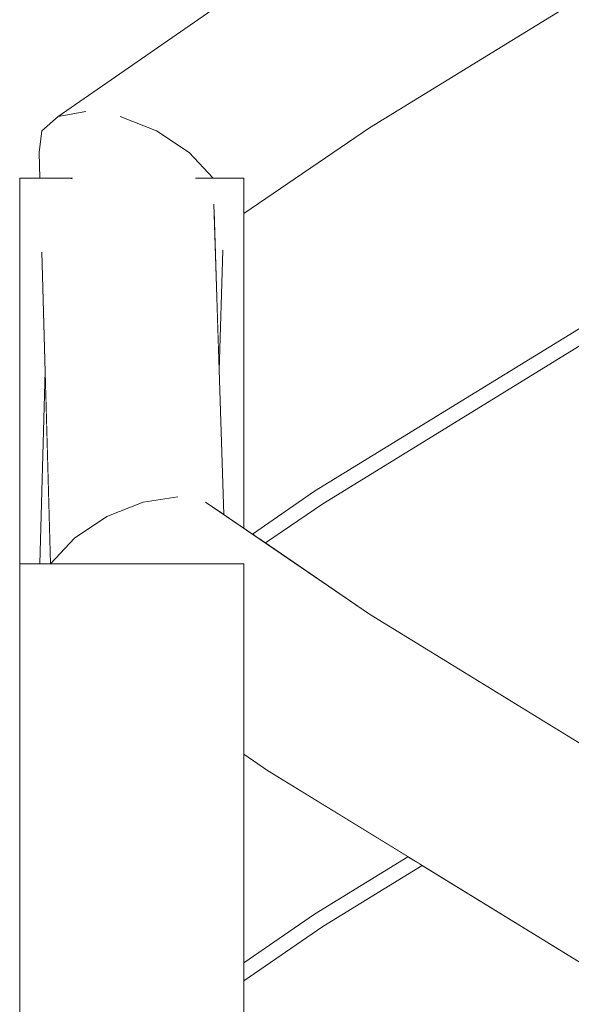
# Model space of a CAD drawing. Header units: millimetres. Extents: x -101298 to -58298, y 45839 to 66839.
# Tile 31 of 124: x -84687 to -84540, y 52764 to 53027. Entities that reach past the tile are written whole.
import ezdxf

# ---------------------------------------------------------------- set-up
doc = ezdxf.new("R2010")
doc.units = ezdxf.units.MM
doc.header["$MEASUREMENT"] = 0
doc.linetypes.add('Wipeout_Contour', pattern=[1000, 0, -1000])
doc.layers.add('Nowe_Konstrukcja - Schody', color=7, linetype='Continuous')
doc.layers.add('Nowe_Konstrukcja - Ściany zew', color=7, linetype='Continuous')
doc.layers.add('Nowe_Konstrukcja - Schody_Nr_pióra__101', color=250, linetype='Continuous', lineweight=13, true_color=0x333333)

msp = doc.modelspace()

# ---------------------------------------------------------------- wipeouts: each hides what was drawn before it
at = {"color": 254, "linetype": 'Wipeout_Contour', "lineweight": 0, "ltscale": 299667.514765}
msp.add_wipeout([(-84676.98, 53001.5), (-84674.96, 52984.96), (-84673.33, 52984.96)], dxfattribs=at).dxf.layer = 'Nowe_Konstrukcja - Schody'
at = {"color": 254, "linetype": 'Wipeout_Contour', "lineweight": 0, "ltscale": 299679.222947}
msp.add_wipeout([(-84681.45, 52984.96), (-84682.07, 52991.81), (-84681.88, 52984.96)], dxfattribs=at).dxf.layer = 'Nowe_Konstrukcja - Schody'
at = {"color": 254, "linetype": 'Wipeout_Contour', "lineweight": 0, "ltscale": 299470.415442}
msp.add_wipeout([(-84658.09, 52881.62), (-84672.63, 52888.48), (-84661.78, 52881.62)], dxfattribs=at).dxf.layer = 'Nowe_Konstrukcja - Schody'
at = {"color": 254, "linetype": 'Wipeout_Contour', "lineweight": 0, "ltscale": 697845.676142}
msp.add_wipeout([(-84627.26, 52975.44), (-84627.26, 52891.14), (-84624.99, 52889.59), (-84608.35, 52901.08), (-83825.6, 53382.54), (-83825.6, 53470.84), (-84593.61, 52998.45)], dxfattribs=at).dxf.layer = 'Nowe_Konstrukcja - Ściany zew'
at = {"color": 254, "linetype": 'Wipeout_Contour', "lineweight": 0, "ltscale": 697815.50824}
msp.add_wipeout([(-84627.26, 52769.9), (-84627.26, 52743.35), (-84606.17, 52728.86), (-84563, 52702.3), (-84491.22, 52746.46), (-84579.54, 52800.77), (-84606.17, 52784.39)], dxfattribs=at).dxf.layer = 'Nowe_Konstrukcja - Ściany zew'

# ---------------------------------------------------------------- next in the draw order: wipeouts: each hides what was drawn before it
at = {"color": 254, "linetype": 'Wipeout_Contour', "lineweight": 0, "ltscale": 299678.660243}
msp.add_wipeout([(-84681.36, 52997.62), (-84680.35, 52984.96), (-84679.22, 52984.96)], dxfattribs=at).dxf.layer = 'Nowe_Konstrukcja - Schody'
at = {"color": 254, "linetype": 'Wipeout_Contour', "lineweight": 0, "ltscale": 299487.83384}
msp.add_wipeout([(-84672.63, 52888.48), (-84679.01, 52881.62), (-84661.78, 52881.62)], dxfattribs=at).dxf.layer = 'Nowe_Konstrukcja - Schody'
at = {"color": 254, "linetype": 'Wipeout_Contour', "lineweight": 0, "ltscale": 597709.060031}
msp.add_wipeout([(-84606.17, 52897.72), (-84621.5, 52887.19), (-84593.61, 52868.13), (-84535.63, 52832.47), (-83825.6, 53269.2), (-83825.6, 53377.84)], dxfattribs=at).dxf.layer = 'Nowe_Konstrukcja - Ściany zew'
at = {"color": 254, "linetype": 'Wipeout_Contour', "lineweight": 0, "ltscale": 498691.235566}
msp.add_wipeout([(-84620.91, 52826.22), (-84627.26, 52830.62), (-84627.26, 52774.69), (-84608.35, 52787.74), (-84583.35, 52803.12)], dxfattribs=at).dxf.layer = 'Nowe_Konstrukcja - Ściany zew'

# ---------------------------------------------------------------- next in the draw order: wipeouts: each hides what was drawn before it
at = {"color": 254, "linetype": 'Wipeout_Contour', "lineweight": 0, "ltscale": 399576.271016}
msp.add_wipeout([(-84681.36, 52997.62), (-84682.07, 52991.81), (-84681.45, 52984.96), (-84680.35, 52984.96)], dxfattribs=at).dxf.layer = 'Nowe_Konstrukcja - Schody'
at = {"color": 254, "linetype": 'Wipeout_Contour', "lineweight": 0, "ltscale": 299535.364123}
msp.add_wipeout([(-84680.44, 52933.29), (-84681.88, 52881.62), (-84679.01, 52881.62)], dxfattribs=at).dxf.layer = 'Nowe_Konstrukcja - Schody'
at = {"color": 254, "linetype": 'Wipeout_Contour', "lineweight": 0, "ltscale": 299433.81472}
msp.add_wipeout([(-84663.92, 52894.28), (-84643.87, 52881.62), (-84637.91, 52881.62)], dxfattribs=at).dxf.layer = 'Nowe_Konstrukcja - Schody'
at = {"color": 254, "linetype": 'Wipeout_Contour', "lineweight": 0, "ltscale": 398366.228485}
msp.add_wipeout([(-84340.36, 52653.66), (-84339.36, 52655.28), (-84619.87, 52827.82), (-84620.91, 52826.22)], dxfattribs=at).dxf.layer = 'Nowe_Konstrukcja - Schody'

# ---------------------------------------------------------------- next in the draw order: wipeouts: each hides what was drawn before it
at = {"color": 254, "linetype": 'Wipeout_Contour', "lineweight": 0, "ltscale": 399283.646689}
msp.add_wipeout([(-84663.92, 52894.28), (-84672.63, 52888.48), (-84658.09, 52881.62), (-84643.87, 52881.62)], dxfattribs=at).dxf.layer = 'Nowe_Konstrukcja - Schody'
at = {"color": 254, "linetype": 'Wipeout_Contour', "lineweight": 0, "ltscale": 398366.137191}
msp.add_wipeout([(-84339.36, 52655.28), (-84336.52, 52659.9), (-84616.91, 52832.36), (-84619.87, 52827.82)], dxfattribs=at).dxf.layer = 'Nowe_Konstrukcja - Schody'

# ---------------------------------------------------------------- next in the draw order: wipeouts: each hides what was drawn before it
at = {"color": 254, "linetype": 'Wipeout_Contour', "lineweight": 0, "ltscale": 399429.467391}
msp.add_wipeout([(-84679.82, 52967.16), (-84681.33, 52965.09), (-84679.01, 52881.62), (-84672.63, 52888.48)], dxfattribs=at).dxf.layer = 'Nowe_Konstrukcja - Schody'
at = {"color": 254, "linetype": 'Wipeout_Contour', "lineweight": 0, "ltscale": 398365.969402}
msp.add_wipeout([(-84336.52, 52659.9), (-84332.27, 52666.81), (-84612.49, 52839.16), (-84616.91, 52832.36)], dxfattribs=at).dxf.layer = 'Nowe_Konstrukcja - Schody'
at = {"color": 254, "linetype": 'Wipeout_Contour', "lineweight": 0, "ltscale": 399041.295818}
msp.add_wipeout([(-84627.26, 52832.64), (-84627.26, 52830.62), (-84620.91, 52826.22), (-84619.87, 52827.82)], dxfattribs=at).dxf.layer = 'Nowe_Konstrukcja - Schody'

# ---------------------------------------------------------------- next in the draw order: wipeouts: each hides what was drawn before it
at = {"color": 254, "linetype": 'Wipeout_Contour', "lineweight": 0, "ltscale": 398365.752591}
msp.add_wipeout([(-84332.27, 52666.81), (-84327.26, 52674.96), (-84607.26, 52847.18), (-84612.49, 52839.16)], dxfattribs=at).dxf.layer = 'Nowe_Konstrukcja - Schody'
at = {"color": 254, "linetype": 'Wipeout_Contour', "lineweight": 0, "ltscale": 399045.116278}
msp.add_wipeout([(-84616.91, 52832.36), (-84627.26, 52838.24), (-84627.26, 52832.76), (-84619.87, 52827.82)], dxfattribs=at).dxf.layer = 'Nowe_Konstrukcja - Schody'

# ---------------------------------------------------------------- next in the draw order: wipeouts: each hides what was drawn before it
at = {"color": 254, "linetype": 'Wipeout_Contour', "lineweight": 0, "ltscale": 398365.521134}
msp.add_wipeout([(-84602.04, 52855.2), (-84607.26, 52847.18), (-84327.26, 52674.96), (-84322.25, 52683.11)], dxfattribs=at).dxf.layer = 'Nowe_Konstrukcja - Schody'
at = {"color": 254, "linetype": 'Wipeout_Contour', "lineweight": 0, "ltscale": 299286.163885}
msp.add_wipeout([(-84627.26, 52832.76), (-84627.26, 52832.64), (-84619.87, 52827.82)], dxfattribs=at).dxf.layer = 'Nowe_Konstrukcja - Schody'

# ---------------------------------------------------------------- next in the draw order: wipeouts: each hides what was drawn before it
at = {"color": 254, "linetype": 'Wipeout_Contour', "lineweight": 0, "ltscale": 398365.310239}
msp.add_wipeout([(-84597.61, 52862), (-84602.04, 52855.2), (-84322.25, 52683.11), (-84318, 52690.01)], dxfattribs=at).dxf.layer = 'Nowe_Konstrukcja - Schody'
at = {"color": 254, "linetype": 'Wipeout_Contour', "lineweight": 0, "ltscale": 399052.709357}
msp.add_wipeout([(-84612.49, 52839.16), (-84627.26, 52846.72), (-84627.26, 52839.1), (-84616.91, 52832.36)], dxfattribs=at).dxf.layer = 'Nowe_Konstrukcja - Schody'

# ---------------------------------------------------------------- next in the draw order: wipeouts: each hides what was drawn before it
at = {"color": 254, "linetype": 'Wipeout_Contour', "lineweight": 0, "ltscale": 398365.150741}
msp.add_wipeout([(-84594.65, 52866.54), (-84597.61, 52862), (-84318, 52690.01), (-84315.16, 52694.63)], dxfattribs=at).dxf.layer = 'Nowe_Konstrukcja - Schody'
at = {"color": 254, "linetype": 'Wipeout_Contour', "lineweight": 0, "ltscale": 299292.324238}
msp.add_wipeout([(-84627.26, 52839.1), (-84627.26, 52838.24), (-84616.91, 52832.36)], dxfattribs=at).dxf.layer = 'Nowe_Konstrukcja - Schody'

# ---------------------------------------------------------------- next in the draw order: wipeouts: each hides what was drawn before it
at = {"color": 254, "linetype": 'Wipeout_Contour', "lineweight": 0, "ltscale": 398365.064846}
msp.add_wipeout([(-84593.61, 52868.13), (-84594.65, 52866.54), (-84315.16, 52694.63), (-84314.16, 52696.25)], dxfattribs=at).dxf.layer = 'Nowe_Konstrukcja - Schody'
at = {"color": 254, "linetype": 'Wipeout_Contour', "lineweight": 0, "ltscale": 399062.787533}
msp.add_wipeout([(-84627.26, 52856.78), (-84627.26, 52848.59), (-84612.49, 52839.16), (-84607.26, 52847.18)], dxfattribs=at).dxf.layer = 'Nowe_Konstrukcja - Schody'

# ---------------------------------------------------------------- next in the draw order: wipeouts: each hides what was drawn before it
at = {"color": 254, "linetype": 'Wipeout_Contour', "lineweight": 0, "ltscale": 299301.653841}
msp.add_wipeout([(-84627.26, 52848.59), (-84627.26, 52846.72), (-84612.49, 52839.16)], dxfattribs=at).dxf.layer = 'Nowe_Konstrukcja - Schody'

# ---------------------------------------------------------------- next in the draw order: wipeouts: each hides what was drawn before it
at = {"color": 254, "linetype": 'Wipeout_Contour', "lineweight": 0, "ltscale": 399073.899854}
msp.add_wipeout([(-84602.04, 52855.2), (-84627.26, 52867.09), (-84627.26, 52859.81), (-84607.26, 52847.18)], dxfattribs=at).dxf.layer = 'Nowe_Konstrukcja - Schody'

# ---------------------------------------------------------------- next in the draw order: wipeouts: each hides what was drawn before it
at = {"color": 254, "linetype": 'Wipeout_Contour', "lineweight": 0, "ltscale": 299312.722277}
msp.add_wipeout([(-84627.26, 52859.81), (-84627.26, 52856.78), (-84607.26, 52847.18)], dxfattribs=at).dxf.layer = 'Nowe_Konstrukcja - Schody'

# ---------------------------------------------------------------- next in the draw order: wipeouts: each hides what was drawn before it
at = {"color": 254, "linetype": 'Wipeout_Contour', "lineweight": 0, "ltscale": 399084.580716}
msp.add_wipeout([(-84627.26, 52876.44), (-84627.26, 52871.13), (-84602.04, 52855.2), (-84597.61, 52862)], dxfattribs=at).dxf.layer = 'Nowe_Konstrukcja - Schody'

# ---------------------------------------------------------------- next in the draw order: wipeouts: each hides what was drawn before it
at = {"color": 254, "linetype": 'Wipeout_Contour', "lineweight": 0, "ltscale": 299323.990719}
msp.add_wipeout([(-84627.26, 52871.13), (-84627.26, 52867.09), (-84602.04, 52855.2)], dxfattribs=at).dxf.layer = 'Nowe_Konstrukcja - Schody'

# ---------------------------------------------------------------- next in the draw order: wipeouts: each hides what was drawn before it
at = {"color": 254, "linetype": 'Wipeout_Contour', "lineweight": 0, "ltscale": 598706.920173}
msp.add_wipeout([(-84654.19, 52898.17), (-84628.31, 52881.62), (-84627.26, 52881.62), (-84627.26, 52880.95), (-84597.61, 52862), (-84594.65, 52866.54)], dxfattribs=at).dxf.layer = 'Nowe_Konstrukcja - Schody'

# ---------------------------------------------------------------- next in the draw order: wipeouts: each hides what was drawn before it
at = {"color": 254, "linetype": 'Wipeout_Contour', "lineweight": 0, "ltscale": 399243.111289}
msp.add_wipeout([(-84663.92, 52894.28), (-84637.91, 52881.62), (-84628.31, 52881.62), (-84654.19, 52898.17)], dxfattribs=at).dxf.layer = 'Nowe_Konstrukcja - Schody'

# ---------------------------------------------------------------- next in the draw order: wipeouts: each hides what was drawn before it
at = {"color": 254, "linetype": 'Wipeout_Contour', "lineweight": 0, "ltscale": 399430.912111}
msp.add_wipeout([(-84679.6, 52975.57), (-84672.63, 52888.48), (-84663.92, 52894.28), (-84677.82, 52976.66)], dxfattribs=at).dxf.layer = 'Nowe_Konstrukcja - Schody'
at = {"color": 254, "linetype": 'Wipeout_Contour', "lineweight": 0, "ltscale": 299334.003011}
msp.add_wipeout([(-84627.26, 52876.44), (-84597.61, 52862), (-84627.26, 52880.95)], dxfattribs=at).dxf.layer = 'Nowe_Konstrukcja - Schody'

# ---------------------------------------------------------------- next in the draw order: wipeouts: each hides what was drawn before it
at = {"color": 254, "linetype": 'Wipeout_Contour', "lineweight": 0, "ltscale": 399440.941167}
msp.add_wipeout([(-84679.82, 52967.16), (-84673.86, 52901.96), (-84672.71, 52889.51), (-84679.6, 52975.57)], dxfattribs=at).dxf.layer = 'Nowe_Konstrukcja - Schody'
at = {"color": 254, "linetype": 'Wipeout_Contour', "lineweight": 0, "ltscale": 299326.242841}
msp.add_wipeout([(-84594.65, 52866.54), (-84593.61, 52868.13), (-84644.93, 52899.53)], dxfattribs=at).dxf.layer = 'Nowe_Konstrukcja - Schody'

# ---------------------------------------------------------------- next in the draw order: wipeouts: each hides what was drawn before it
at = {"color": 254, "linetype": 'Wipeout_Contour', "lineweight": 0, "ltscale": 299393.310437}
msp.add_wipeout([(-84594.65, 52866.54), (-84644.93, 52899.53), (-84654.19, 52898.17)], dxfattribs=at).dxf.layer = 'Nowe_Konstrukcja - Schody'

# ---------------------------------------------------------------- next in the draw order: wipeouts: each hides what was drawn before it
at = {"color": 254, "linetype": 'Wipeout_Contour', "lineweight": 0, "ltscale": 299379.150427}
msp.add_wipeout([(-84644.93, 52899.53), (-84593.61, 52868.13), (-84637.54, 52898.17)], dxfattribs=at).dxf.layer = 'Nowe_Konstrukcja - Schody'

# ---------------------------------------------------------------- next in the draw order: wipeouts: each hides what was drawn before it
at = {"color": 254, "linetype": 'Wipeout_Contour', "lineweight": 0, "ltscale": 299484.087319}
msp.add_wipeout([(-84633.33, 52895.29), (-84650.61, 52997.62), (-84637.54, 52898.17)], dxfattribs=at).dxf.layer = 'Nowe_Konstrukcja - Schody'
at = {"color": 254, "linetype": 'Wipeout_Contour', "lineweight": 0, "ltscale": 299364.95118}
msp.add_wipeout([(-84623.4, 52888.5), (-84622.96, 52888.2), (-84607.26, 52899.4)], dxfattribs=at).dxf.layer = 'Nowe_Konstrukcja - Schody'
at = {"color": 254, "linetype": 'Wipeout_Contour', "lineweight": 0, "ltscale": 398281.907459}
msp.add_wipeout([(-84687.26, 52881.62), (-84687.26, 51947.18), (-84627.26, 51947.18), (-84627.26, 52881.62)], dxfattribs=at).dxf.layer = 'Nowe_Konstrukcja - Schody'

# ---------------------------------------------------------------- next in the draw order: linework, layer by layer
at = {"layer": 'Nowe_Konstrukcja - Schody_Nr_pióra__101', "color": 250, "linetype": 'Continuous', "lineweight": 13, "true_color": 0x333333}
msp.add_line((-84620.91, 52826.22), (-84627.26, 52830.62), dxfattribs=at)

# ---------------------------------------------------------------- next in the draw order: wipeouts: each hides what was drawn before it
at = {"color": 254, "linetype": 'Wipeout_Contour', "lineweight": 0, "ltscale": 299563.524549}
msp.add_wipeout([(-84650.61, 52997.62), (-84660.34, 53001.5), (-84637.54, 52898.17)], dxfattribs=at).dxf.layer = 'Nowe_Konstrukcja - Schody'
at = {"color": 254, "linetype": 'Wipeout_Contour', "lineweight": 0, "ltscale": 399151.849263}
msp.add_wipeout([(-84608.03, 52900.59), (-84624.24, 52889.07), (-84623.4, 52888.5), (-84607.26, 52899.4)], dxfattribs=at).dxf.layer = 'Nowe_Konstrukcja - Schody'
at = {"color": 254, "linetype": 'Wipeout_Contour', "lineweight": 0, "ltscale": 299188.78969}
msp.add_wipeout([(-84627.26, 52772.55), (-84627.26, 52771.79), (-84607.26, 52786.07)], dxfattribs=at).dxf.layer = 'Nowe_Konstrukcja - Schody'

# ---------------------------------------------------------------- next in the draw order: wipeouts: each hides what was drawn before it
at = {"color": 254, "linetype": 'Wipeout_Contour', "lineweight": 0, "ltscale": 299468.258371}
msp.add_wipeout([(-84641.89, 52991.81), (-84633.25, 52895.23), (-84633.06, 52895.1)], dxfattribs=at).dxf.layer = 'Nowe_Konstrukcja - Schody'
at = {"color": 254, "linetype": 'Wipeout_Contour', "lineweight": 0, "ltscale": 399421.759938}
msp.add_wipeout([(-84674.92, 52984.62), (-84663.92, 52894.28), (-84654.19, 52898.17), (-84673.3, 52984.8)], dxfattribs=at).dxf.layer = 'Nowe_Konstrukcja - Schody'
at = {"color": 254, "linetype": 'Wipeout_Contour', "lineweight": 0, "ltscale": 299360.756014}
msp.add_wipeout([(-84606.49, 52898.22), (-84622.11, 52887.62), (-84621.85, 52887.44)], dxfattribs=at).dxf.layer = 'Nowe_Konstrukcja - Schody'
at = {"color": 254, "linetype": 'Wipeout_Contour', "lineweight": 0, "ltscale": 398915.048764}
msp.add_wipeout([(-84608.03, 52787.25), (-84627.26, 52773.58), (-84627.26, 52772.55), (-84607.26, 52786.07)], dxfattribs=at).dxf.layer = 'Nowe_Konstrukcja - Schody'

# ---------------------------------------------------------------- next in the draw order: wipeouts: each hides what was drawn before it
at = {"color": 254, "linetype": 'Wipeout_Contour', "lineweight": 0, "ltscale": 399570.972735}
msp.add_wipeout([(-84681.36, 52997.62), (-84679.22, 52984.96), (-84674.96, 52984.96), (-84676.98, 53001.5)], dxfattribs=at).dxf.layer = 'Nowe_Konstrukcja - Schody'
at = {"color": 254, "linetype": 'Wipeout_Contour', "lineweight": 0, "ltscale": 399341.127828}
msp.add_wipeout([(-84641.89, 52991.81), (-84650.61, 52997.62), (-84633.33, 52895.29), (-84633.25, 52895.23)], dxfattribs=at).dxf.layer = 'Nowe_Konstrukcja - Schody'
at = {"color": 254, "linetype": 'Wipeout_Contour', "lineweight": 0, "ltscale": 399146.184812}
msp.add_wipeout([(-84607.26, 52899.4), (-84622.96, 52888.2), (-84622.11, 52887.62), (-84606.49, 52898.22)], dxfattribs=at).dxf.layer = 'Nowe_Konstrukcja - Schody'
at = {"color": 254, "linetype": 'Wipeout_Contour', "lineweight": 0, "ltscale": 299185.779813}
msp.add_wipeout([(-84627.26, 52770.31), (-84606.49, 52784.88), (-84627.26, 52770.79)], dxfattribs=at).dxf.layer = 'Nowe_Konstrukcja - Schody'

# ---------------------------------------------------------------- next in the draw order: linework, layer by layer
at = {"layer": 'Nowe_Konstrukcja - Schody_Nr_pióra__101', "color": 250, "linetype": 'Continuous', "lineweight": 13, "true_color": 0x333333}
msp.add_line((-84682.07, 52991.81), (-84681.36, 52997.62), dxfattribs=at)

# ---------------------------------------------------------------- next in the draw order: wipeouts: each hides what was drawn before it
at = {"color": 254, "linetype": 'Wipeout_Contour', "lineweight": 0, "ltscale": 599026.526042}
msp.add_wipeout([(-84635.52, 52984.96), (-84641.89, 52991.81), (-84633.06, 52895.1), (-84632.65, 52894.82), (-84635.29, 52977.9), (-84640.1, 52984.96)], dxfattribs=at).dxf.layer = 'Nowe_Konstrukcja - Schody'
at = {"color": 254, "linetype": 'Wipeout_Contour', "lineweight": 0, "ltscale": 299598.979703}
msp.add_wipeout([(-84674.92, 52984.62), (-84677.82, 52976.66), (-84663.92, 52894.28)], dxfattribs=at).dxf.layer = 'Nowe_Konstrukcja - Schody'
at = {"color": 254, "linetype": 'Wipeout_Contour', "lineweight": 0, "ltscale": 399142.291052}
msp.add_wipeout([(-84606.49, 52898.22), (-84621.85, 52887.44), (-84621.5, 52887.19), (-84606.17, 52897.72)], dxfattribs=at).dxf.layer = 'Nowe_Konstrukcja - Schody'
at = {"color": 254, "linetype": 'Wipeout_Contour', "lineweight": 0, "ltscale": 398910.605679}
msp.add_wipeout([(-84607.26, 52786.07), (-84627.26, 52771.79), (-84627.26, 52770.79), (-84606.49, 52784.88)], dxfattribs=at).dxf.layer = 'Nowe_Konstrukcja - Schody'

# ---------------------------------------------------------------- next in the draw order: wipeouts: each hides what was drawn before it
at = {"color": 254, "linetype": 'Wipeout_Contour', "lineweight": 0, "ltscale": 299529.038449}
msp.add_wipeout([(-84669.6, 53002.86), (-84654.19, 52898.17), (-84644.93, 52899.53)], dxfattribs=at).dxf.layer = 'Nowe_Konstrukcja - Schody'
at = {"color": 254, "linetype": 'Wipeout_Contour', "lineweight": 0, "ltscale": 299512.025357}
msp.add_wipeout([(-84635.22, 52975.7), (-84633.88, 52933.29), (-84632.85, 52965.6)], dxfattribs=at).dxf.layer = 'Nowe_Konstrukcja - Schody'
at = {"color": 254, "linetype": 'Wipeout_Contour', "lineweight": 0, "ltscale": 299371.056368}
msp.add_wipeout([(-84624.99, 52889.59), (-84624.94, 52889.55), (-84608.35, 52901.08)], dxfattribs=at).dxf.layer = 'Nowe_Konstrukcja - Schody'
at = {"color": 254, "linetype": 'Wipeout_Contour', "lineweight": 0, "ltscale": 398907.554965}
msp.add_wipeout([(-84606.49, 52784.88), (-84627.26, 52770.31), (-84627.26, 52769.9), (-84606.17, 52784.39)], dxfattribs=at).dxf.layer = 'Nowe_Konstrukcja - Schody'

# ---------------------------------------------------------------- next in the draw order: wipeouts: each hides what was drawn before it
at = {"color": 254, "linetype": 'Wipeout_Contour', "lineweight": 0, "ltscale": 599264.446608}
msp.add_wipeout([(-84676.98, 53001.5), (-84673.33, 52984.96), (-84673.17, 52984.96), (-84673.3, 52984.8), (-84654.19, 52898.17), (-84669.6, 53002.86)], dxfattribs=at).dxf.layer = 'Nowe_Konstrukcja - Schody'
at = {"color": 254, "linetype": 'Wipeout_Contour', "lineweight": 0, "ltscale": 299369.213661}
msp.add_wipeout([(-84608.03, 52900.59), (-84624.59, 52889.31), (-84624.24, 52889.07)], dxfattribs=at).dxf.layer = 'Nowe_Konstrukcja - Schody'
at = {"color": 254, "linetype": 'Wipeout_Contour', "lineweight": 0, "ltscale": 299193.192945}
msp.add_wipeout([(-84627.26, 52774.69), (-84627.26, 52774.6), (-84608.35, 52787.74)], dxfattribs=at).dxf.layer = 'Nowe_Konstrukcja - Schody'

# ---------------------------------------------------------------- next in the draw order: wipeouts: each hides what was drawn before it
at = {"color": 254, "linetype": 'Wipeout_Contour', "lineweight": 0, "ltscale": 299506.396489}
msp.add_wipeout([(-84660.34, 53001.5), (-84644.93, 52899.53), (-84637.54, 52898.17)], dxfattribs=at).dxf.layer = 'Nowe_Konstrukcja - Schody'
at = {"color": 254, "linetype": 'Wipeout_Contour', "lineweight": 0, "ltscale": 1098627.670424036}
msp.add_wipeout([(-84673.17, 52984.96), (-84687.26, 52984.96), (-84687.26, 52881.62), (-84681.88, 52881.62), (-84680.44, 52933.29), (-84681.33, 52965.09), (-84679.82, 52967.16), (-84679.6, 52975.57), (-84677.82, 52976.66), (-84674.92, 52984.62), (-84673.3, 52984.8)], dxfattribs=at).dxf.layer = 'Nowe_Konstrukcja - Schody'
at = {"color": 254, "linetype": 'Wipeout_Contour', "lineweight": 0, "ltscale": 399155.969476}
msp.add_wipeout([(-84608.35, 52901.08), (-84624.94, 52889.55), (-84624.59, 52889.31), (-84608.03, 52900.59)], dxfattribs=at).dxf.layer = 'Nowe_Konstrukcja - Schody'
at = {"color": 254, "linetype": 'Wipeout_Contour', "lineweight": 0, "ltscale": 299191.86454}
msp.add_wipeout([(-84608.03, 52787.25), (-84627.26, 52774.16), (-84627.26, 52773.58)], dxfattribs=at).dxf.layer = 'Nowe_Konstrukcja - Schody'

# ---------------------------------------------------------------- next in the draw order: linework, layer by layer
at = {"layer": 'Nowe_Konstrukcja - Schody_Nr_pióra__101', "color": 250, "linetype": 'Continuous', "lineweight": 13, "true_color": 0x333333}
for p, q in [((-84681.88, 52984.96), (-84682.07, 52991.81)), ((-84687.26, 52984.96), (-84673.09, 52984.96)), ((-84687.26, 52881.62), (-84687.26, 52984.96)), ((-84679.01, 52881.62), (-84681.33, 52965.16)), ((-84681.88, 52881.62), (-84680.44, 52933.29)), ((-84663.92, 52894.28), (-84654.19, 52898.17)), ((-84687.26, 52881.62), (-84627.26, 52881.62)), ((-84687.26, 51947.18), (-84687.26, 52881.62))]:
    msp.add_line(p, q, dxfattribs=at)

# ---------------------------------------------------------------- next in the draw order: wipeouts: each hides what was drawn before it
at = {"color": 254, "linetype": 'Wipeout_Contour', "lineweight": 0, "ltscale": 299589.354467}
msp.add_wipeout([(-84660.34, 53001.5), (-84669.6, 53002.86), (-84644.93, 52899.53)], dxfattribs=at).dxf.layer = 'Nowe_Konstrukcja - Schody'
at = {"color": 254, "linetype": 'Wipeout_Contour', "lineweight": 0, "ltscale": 299508.20669}
msp.add_wipeout([(-84672.71, 52889.51), (-84673.86, 52901.96), (-84672.63, 52888.48)], dxfattribs=at).dxf.layer = 'Nowe_Konstrukcja - Schody'
at = {"color": 254, "linetype": 'Wipeout_Contour', "lineweight": 0, "ltscale": 398918.271931}
msp.add_wipeout([(-84608.35, 52787.74), (-84627.26, 52774.6), (-84627.26, 52774.16), (-84608.03, 52787.25)], dxfattribs=at).dxf.layer = 'Nowe_Konstrukcja - Schody'

# ---------------------------------------------------------------- next in the draw order: linework, layer by layer
at = {"layer": 'Nowe_Konstrukcja - Schody_Nr_pióra__101', "color": 250, "linetype": 'Continuous', "lineweight": 13, "true_color": 0x333333}
for p, q in [((-84654.19, 52898.17), (-84644.93, 52899.53)), ((-84672.63, 52888.48), (-84663.92, 52894.28)), ((-84679.01, 52881.62), (-84672.63, 52888.48)), ((-84627.26, 51947.18), (-84627.26, 52881.62))]:
    msp.add_line(p, q, dxfattribs=at)

# ---------------------------------------------------------------- next in the draw order: wipeouts: each hides what was drawn before it
at = {"color": 254, "linetype": 'Wipeout_Contour', "lineweight": 0, "ltscale": 299617.590798}
msp.add_wipeout([(-84660.34, 53001.5), (-84650.61, 52997.62), (-84616.91, 53034.22)], dxfattribs=at).dxf.layer = 'Nowe_Konstrukcja - Schody'
at = {"color": 254, "linetype": 'Wipeout_Contour', "lineweight": 0, "ltscale": 398869.494378}
msp.add_wipeout([(-84582.79, 52802.78), (-84608.03, 52787.25), (-84607.26, 52786.07), (-84581.44, 52801.95)], dxfattribs=at).dxf.layer = 'Nowe_Konstrukcja - Schody'

# ---------------------------------------------------------------- next in the draw order: wipeouts: each hides what was drawn before it
at = {"color": 254, "linetype": 'Wipeout_Contour', "lineweight": 0, "ltscale": 299614.393572}
msp.add_wipeout([(-84660.34, 53001.5), (-84616.91, 53034.22), (-84619.87, 53038.76)], dxfattribs=at).dxf.layer = 'Nowe_Konstrukcja - Schody'
at = {"color": 254, "linetype": 'Wipeout_Contour', "lineweight": 0, "ltscale": 398863.760439}
msp.add_wipeout([(-84581.44, 52801.95), (-84607.26, 52786.07), (-84606.49, 52784.88), (-84580.09, 52801.12)], dxfattribs=at).dxf.layer = 'Nowe_Konstrukcja - Schody'

# ---------------------------------------------------------------- next in the draw order: wipeouts: each hides what was drawn before it
at = {"color": 254, "linetype": 'Wipeout_Contour', "lineweight": 0, "ltscale": 299589.486856}
msp.add_wipeout([(-84650.61, 52997.62), (-84641.89, 52991.81), (-84612.49, 53027.42)], dxfattribs=at).dxf.layer = 'Nowe_Konstrukcja - Schody'
at = {"color": 254, "linetype": 'Wipeout_Contour', "lineweight": 0, "ltscale": 398859.709962}
msp.add_wipeout([(-84606.49, 52784.88), (-84606.17, 52784.39), (-84579.54, 52800.77), (-84580.09, 52801.12)], dxfattribs=at).dxf.layer = 'Nowe_Konstrukcja - Schody'

# ---------------------------------------------------------------- next in the draw order: linework, layer by layer
at = {"layer": 'Nowe_Konstrukcja - Schody_Nr_pióra__101', "color": 250, "linetype": 'Continuous', "lineweight": 13, "true_color": 0x333333}
msp.add_line((-84627.26, 52769.9), (-84606.17, 52784.39), dxfattribs=at)

# ---------------------------------------------------------------- next in the draw order: wipeouts: each hides what was drawn before it
at = {"color": 254, "linetype": 'Wipeout_Contour', "lineweight": 0, "ltscale": 299591.731484}
msp.add_wipeout([(-84650.61, 52997.62), (-84612.49, 53027.42), (-84616.91, 53034.22)], dxfattribs=at).dxf.layer = 'Nowe_Konstrukcja - Schody'
at = {"color": 254, "linetype": 'Wipeout_Contour', "lineweight": 0, "ltscale": 398873.553137}
msp.add_wipeout([(-84583.35, 52803.12), (-84608.35, 52787.74), (-84608.03, 52787.25), (-84582.79, 52802.78)], dxfattribs=at).dxf.layer = 'Nowe_Konstrukcja - Schody'

# ---------------------------------------------------------------- next in the draw order: linework, layer by layer
at = {"layer": 'Nowe_Konstrukcja - Schody_Nr_pióra__101', "color": 250, "linetype": 'Continuous', "lineweight": 13, "true_color": 0x333333}
for p, q in [((-84314.16, 52696.25), (-84593.61, 52868.13)), ((-84340.36, 52653.66), (-84620.91, 52826.22)), ((-84608.35, 52787.74), (-84583.35, 52803.12)), ((-84606.17, 52784.39), (-84579.53, 52800.77)), ((-84627.26, 52774.69), (-84608.35, 52787.74))]:
    msp.add_line(p, q, dxfattribs=at)

# ---------------------------------------------------------------- next in the draw order: wipeouts: each hides what was drawn before it
at = {"color": 254, "linetype": 'Wipeout_Contour', "lineweight": 0, "ltscale": 299561.273146}
msp.add_wipeout([(-84641.89, 52991.81), (-84635.52, 52984.96), (-84607.26, 53019.4)], dxfattribs=at).dxf.layer = 'Nowe_Konstrukcja - Schody'

# ---------------------------------------------------------------- next in the draw order: wipeouts: each hides what was drawn before it
at = {"color": 254, "linetype": 'Wipeout_Contour', "lineweight": 0, "ltscale": 299565.164272}
msp.add_wipeout([(-84641.89, 52991.81), (-84607.26, 53019.4), (-84612.49, 53027.42)], dxfattribs=at).dxf.layer = 'Nowe_Konstrukcja - Schody'

# ---------------------------------------------------------------- next in the draw order: linework, layer by layer
at = {"layer": 'Nowe_Konstrukcja - Schody_Nr_pióra__101', "color": 250, "linetype": 'Continuous', "lineweight": 13, "true_color": 0x333333}
msp.add_line((-84650.61, 52997.62), (-84641.89, 52991.81), dxfattribs=at)

# ---------------------------------------------------------------- next in the draw order: wipeouts: each hides what was drawn before it
at = {"color": 254, "linetype": 'Wipeout_Contour', "lineweight": 0, "ltscale": 499231.034565}
msp.add_wipeout([(-84602.04, 53011.38), (-84635.52, 52984.96), (-84632.73, 52984.96), (-84627.26, 52984.96), (-84627.26, 52983.78)], dxfattribs=at).dxf.layer = 'Nowe_Konstrukcja - Schody'

# ---------------------------------------------------------------- next in the draw order: wipeouts: each hides what was drawn before it
at = {"color": 254, "linetype": 'Wipeout_Contour', "lineweight": 0, "ltscale": 299538.746653}
msp.add_wipeout([(-84635.52, 52984.96), (-84602.04, 53011.38), (-84607.26, 53019.4)], dxfattribs=at).dxf.layer = 'Nowe_Konstrukcja - Schody'

# ---------------------------------------------------------------- next in the draw order: wipeouts: each hides what was drawn before it
at = {"color": 254, "linetype": 'Wipeout_Contour', "lineweight": 0, "ltscale": 399114.964585}
msp.add_wipeout([(-84612.49, 53027.42), (-84607.26, 53019.4), (-84327.26, 53191.62), (-84332.27, 53199.77)], dxfattribs=at).dxf.layer = 'Nowe_Konstrukcja - Schody'
at = {"color": 254, "linetype": 'Wipeout_Contour', "lineweight": 0, "ltscale": 299516.598496}
msp.add_wipeout([(-84627.26, 52982.05), (-84627.26, 52977.65), (-84597.61, 53004.58)], dxfattribs=at).dxf.layer = 'Nowe_Konstrukcja - Schody'

# ---------------------------------------------------------------- next in the draw order: wipeouts: each hides what was drawn before it
at = {"color": 254, "linetype": 'Wipeout_Contour', "lineweight": 0, "ltscale": 399358.662288}
msp.add_wipeout([(-84602.04, 53011.38), (-84627.26, 52983.78), (-84627.26, 52982.05), (-84597.61, 53004.58)], dxfattribs=at).dxf.layer = 'Nowe_Konstrukcja - Schody'

# ---------------------------------------------------------------- next in the draw order: wipeouts: each hides what was drawn before it
at = {"color": 254, "linetype": 'Wipeout_Contour', "lineweight": 0, "ltscale": 399080.422126}
msp.add_wipeout([(-84607.26, 53019.4), (-84602.04, 53011.38), (-84322.25, 53183.47), (-84327.26, 53191.62)], dxfattribs=at).dxf.layer = 'Nowe_Konstrukcja - Schody'
at = {"color": 254, "linetype": 'Wipeout_Contour', "lineweight": 0, "ltscale": 299507.804837}
msp.add_wipeout([(-84627.26, 52976.55), (-84627.26, 52975.99), (-84594.65, 53000.04)], dxfattribs=at).dxf.layer = 'Nowe_Konstrukcja - Schody'

# ---------------------------------------------------------------- next in the draw order: wipeouts: each hides what was drawn before it
at = {"color": 254, "linetype": 'Wipeout_Contour', "lineweight": 0, "ltscale": 399340.285995}
msp.add_wipeout([(-84597.61, 53004.58), (-84627.26, 52977.65), (-84627.26, 52976.55), (-84594.65, 53000.04)], dxfattribs=at).dxf.layer = 'Nowe_Konstrukcja - Schody'

# ---------------------------------------------------------------- next in the draw order: wipeouts: each hides what was drawn before it
at = {"color": 254, "linetype": 'Wipeout_Contour', "lineweight": 0, "ltscale": 399048.509509}
msp.add_wipeout([(-84322.25, 53183.47), (-84602.04, 53011.38), (-84597.61, 53004.58), (-84318, 53176.57)], dxfattribs=at).dxf.layer = 'Nowe_Konstrukcja - Schody'
at = {"color": 254, "linetype": 'Wipeout_Contour', "lineweight": 0, "ltscale": 299657.106382}
msp.add_wipeout([(-84620.91, 53040.36), (-84676.98, 53001.5), (-84669.6, 53002.86)], dxfattribs=at).dxf.layer = 'Nowe_Konstrukcja - Schody'
at = {"color": 254, "linetype": 'Wipeout_Contour', "lineweight": 0, "ltscale": 399332.266094}
msp.add_wipeout([(-84627.26, 52975.99), (-84627.26, 52975.44), (-84593.61, 52998.45), (-84594.65, 53000.04)], dxfattribs=at).dxf.layer = 'Nowe_Konstrukcja - Schody'

# ---------------------------------------------------------------- next in the draw order: linework, layer by layer
at = {"layer": 'Nowe_Konstrukcja - Schody_Nr_pióra__101', "color": 250, "linetype": 'Continuous', "lineweight": 13, "true_color": 0x333333}
msp.add_line((-84681.36, 52997.62), (-84676.98, 53001.5), dxfattribs=at)

# ---------------------------------------------------------------- next in the draw order: wipeouts: each hides what was drawn before it
at = {"color": 254, "linetype": 'Wipeout_Contour', "lineweight": 0, "ltscale": 399024.085037}
msp.add_wipeout([(-84318, 53176.57), (-84597.61, 53004.58), (-84594.65, 53000.04), (-84315.16, 53171.95)], dxfattribs=at).dxf.layer = 'Nowe_Konstrukcja - Schody'
at = {"color": 254, "linetype": 'Wipeout_Contour', "lineweight": 0, "ltscale": 299641.31935}
msp.add_wipeout([(-84669.6, 53002.86), (-84660.34, 53001.5), (-84619.87, 53038.76)], dxfattribs=at).dxf.layer = 'Nowe_Konstrukcja - Schody'
at = {"color": 254, "linetype": 'Wipeout_Contour', "lineweight": 0, "ltscale": 798662.592806}
msp.add_wipeout([(-84640.1, 52984.96), (-84635.29, 52977.9), (-84635.22, 52975.7), (-84632.85, 52965.6), (-84633.88, 52933.29), (-84632.65, 52894.82), (-84627.26, 52891.14), (-84627.26, 52984.96)], dxfattribs=at).dxf.layer = 'Nowe_Konstrukcja - Schody'

# ---------------------------------------------------------------- next in the draw order: linework, layer by layer
at = {"layer": 'Nowe_Konstrukcja - Schody_Nr_pióra__101', "color": 250, "linetype": 'Continuous', "lineweight": 13, "true_color": 0x333333}
for p, q in [((-84660.34, 53001.5), (-84650.61, 52997.62)), ((-84641.89, 52991.81), (-84635.52, 52984.96)), ((-84640.17, 52984.96), (-84627.26, 52984.96)), ((-84627.26, 52891.14), (-84627.26, 52984.96)), ((-84632.65, 52894.82), (-84635.3, 52978)), ((-84633.88, 52933.29), (-84632.85, 52965.7))]:
    msp.add_line(p, q, dxfattribs=at)

# ---------------------------------------------------------------- next in the draw order: wipeouts: each hides what was drawn before it
at = {"color": 254, "linetype": 'Wipeout_Contour', "lineweight": 0, "ltscale": 399010.866653}
msp.add_wipeout([(-84315.16, 53171.95), (-84594.65, 53000.04), (-84593.61, 52998.45), (-84314.16, 53170.33)], dxfattribs=at).dxf.layer = 'Nowe_Konstrukcja - Schody'
at = {"color": 254, "linetype": 'Wipeout_Contour', "lineweight": 0, "ltscale": 299629.695064}
msp.add_wipeout([(-84669.6, 53002.86), (-84619.87, 53038.76), (-84620.91, 53040.36)], dxfattribs=at).dxf.layer = 'Nowe_Konstrukcja - Schody'

# ---------------------------------------------------------------- next in the draw order: linework, layer by layer
at = {"layer": 'Nowe_Konstrukcja - Schody_Nr_pióra__101', "color": 250, "linetype": 'Continuous', "lineweight": 13, "true_color": 0x333333}
for q in [(-84620.91, 53040.36), (-84669.6, 53002.86)]:
    msp.add_line((-84676.98, 53001.5), q, dxfattribs=at)

# ---------------------------------------------------------------- next in the draw order: wipeouts: each hides what was drawn before it
at = {"color": 254, "linetype": 'Wipeout_Contour', "lineweight": 0, "ltscale": 398844.968472}
msp.add_wipeout([(-84608.03, 52900.59), (-84607.26, 52899.4), (-84327.26, 53071.62), (-84328, 53072.83)], dxfattribs=at).dxf.layer = 'Nowe_Konstrukcja - Schody'

# ---------------------------------------------------------------- next in the draw order: wipeouts: each hides what was drawn before it
at = {"color": 254, "linetype": 'Wipeout_Contour', "lineweight": 0, "ltscale": 398839.864872}
msp.add_wipeout([(-84607.26, 52899.4), (-84606.49, 52898.22), (-84326.52, 53070.42), (-84327.26, 53071.62)], dxfattribs=at).dxf.layer = 'Nowe_Konstrukcja - Schody'

# ---------------------------------------------------------------- next in the draw order: wipeouts: each hides what was drawn before it
at = {"color": 254, "linetype": 'Wipeout_Contour', "lineweight": 0, "ltscale": 398836.256079}
msp.add_wipeout([(-84326.52, 53070.42), (-84606.49, 52898.22), (-84606.17, 52897.72), (-84326.21, 53069.92)], dxfattribs=at).dxf.layer = 'Nowe_Konstrukcja - Schody'

# ---------------------------------------------------------------- next in the draw order: linework, layer by layer
at = {"layer": 'Nowe_Konstrukcja - Schody_Nr_pióra__101', "color": 250, "linetype": 'Continuous', "lineweight": 13, "true_color": 0x333333}
for p, q in [((-84593.61, 52868.13), (-84637.54, 52898.17)), ((-84621.5, 52887.19), (-84606.17, 52897.72))]:
    msp.add_line(p, q, dxfattribs=at)

# ---------------------------------------------------------------- next in the draw order: wipeouts: each hides what was drawn before it
at = {"color": 254, "linetype": 'Wipeout_Contour', "lineweight": 0, "ltscale": 398848.577244}
msp.add_wipeout([(-84608.35, 52901.08), (-84608.03, 52900.59), (-84328, 53072.83), (-84328.31, 53073.33)], dxfattribs=at).dxf.layer = 'Nowe_Konstrukcja - Schody'

# ---------------------------------------------------------------- next in the draw order: linework, layer by layer
at = {"layer": 'Nowe_Konstrukcja - Schody_Nr_pióra__101', "color": 250, "linetype": 'Continuous', "lineweight": 13, "true_color": 0x333333}
for p, q in [((-84593.61, 52998.45), (-84314.16, 53170.33)), ((-84608.35, 52901.08), (-84328.31, 53073.33)), ((-84606.17, 52897.72), (-84326.21, 53069.92)), ((-84627.26, 52975.44), (-84593.61, 52998.45)), ((-84624.99, 52889.59), (-84608.35, 52901.08))]:
    msp.add_line(p, q, dxfattribs=at)

doc.saveas('drawing.dxf')
